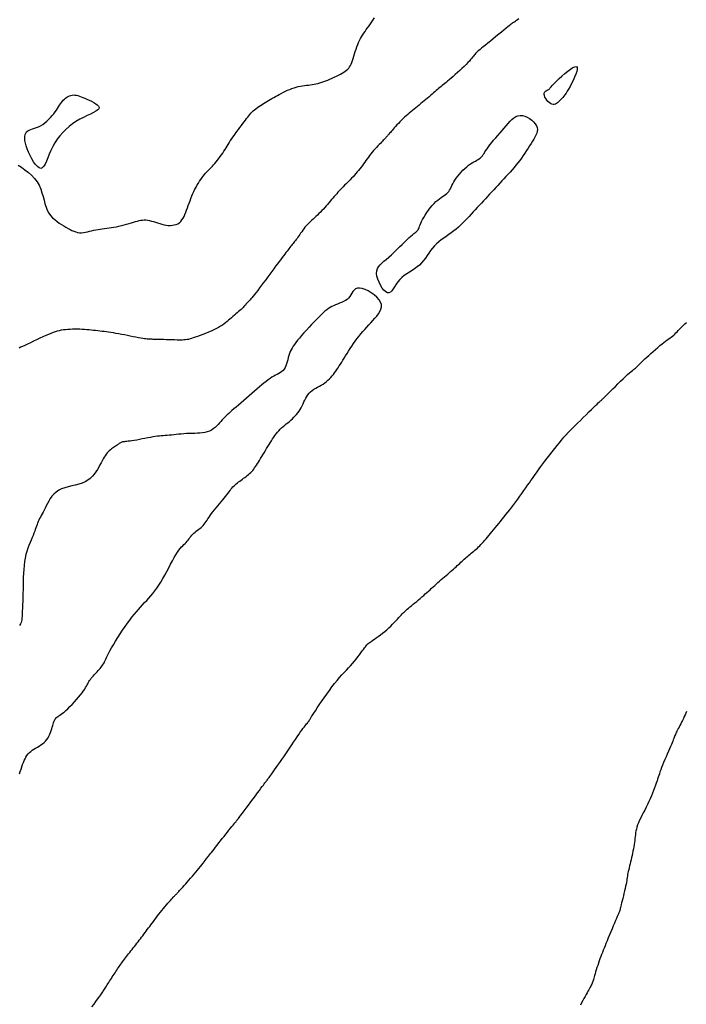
# Model space of a CAD drawing. Header units: millimetres. Extents: x 32690613 to 32693367, y 5343692 to 5344708.
# Tile 161 of 256: x 32692214 to 32692233, y 5344271 to 5344300. Entities that reach past the tile are written whole.
import ezdxf

# ---------------------------------------------------------------- set-up
doc = ezdxf.new("R2010")
doc.units = ezdxf.units.MM
doc.header["$LTSCALE"] = 20
for name, color, linetype in [('02-DGM_HL_493.50', 112, 'Continuous'), ('02-DGM_HL_494.00', 122, 'Continuous'), ('02-DGM_HL_494.50', 132, 'Continuous')]:
    doc.layers.add(name, color=color, linetype=linetype)

msp = doc.modelspace()

# ---------------------------------------------------------------- linework, layer by layer
at = {"layer": '02-DGM_HL_493.50', "elevation": 493.5, "flags": 128}
msp.add_lwpolyline([(32692213.678, 5344295.368), (32692213.779, 5344295.307), (32692213.882, 5344295.236), (32692213.982, 5344295.158), (32692214.077, 5344295.073), (32692214.162, 5344294.981), (32692214.236, 5344294.882), (32692214.295, 5344294.778), (32692214.342, 5344294.67), (32692214.38, 5344294.56), (32692214.411, 5344294.45), (32692214.44, 5344294.341), (32692214.468, 5344294.237), (32692214.499, 5344294.139), (32692214.536, 5344294.048), (32692214.581, 5344293.967), (32692214.633, 5344293.895), (32692214.692, 5344293.83), (32692214.755, 5344293.772), (32692214.821, 5344293.72), (32692214.888, 5344293.673), (32692214.955, 5344293.63), (32692215.021, 5344293.589), (32692215.083, 5344293.551), (32692215.143, 5344293.516), (32692215.201, 5344293.483), (32692215.257, 5344293.455), (32692215.313, 5344293.43), (32692215.368, 5344293.411), (32692215.423, 5344293.398), (32692215.479, 5344293.39), (32692215.536, 5344293.39), (32692215.594, 5344293.394), (32692215.653, 5344293.404), (32692215.713, 5344293.416), (32692215.774, 5344293.431), (32692215.835, 5344293.447), (32692215.897, 5344293.462), (32692215.959, 5344293.476), (32692216.021, 5344293.488), (32692216.084, 5344293.497), (32692216.147, 5344293.506), (32692216.211, 5344293.513), (32692216.277, 5344293.521), (32692216.344, 5344293.53), (32692216.413, 5344293.54), (32692216.484, 5344293.552), (32692216.558, 5344293.566), (32692216.633, 5344293.583), (32692216.709, 5344293.602), (32692216.784, 5344293.621), (32692216.858, 5344293.641), (32692216.93, 5344293.661), (32692216.998, 5344293.681), (32692217.062, 5344293.7), (32692217.122, 5344293.717), (32692217.177, 5344293.732), (32692217.229, 5344293.745), (32692217.279, 5344293.755), (32692217.328, 5344293.762), (32692217.376, 5344293.765), (32692217.426, 5344293.763), (32692217.477, 5344293.758), (32692217.531, 5344293.747), (32692217.587, 5344293.732), (32692217.645, 5344293.715), (32692217.705, 5344293.695), (32692217.767, 5344293.675), (32692217.829, 5344293.656), (32692217.892, 5344293.638), (32692217.955, 5344293.623), (32692218.018, 5344293.612), (32692218.08, 5344293.605), (32692218.141, 5344293.603), (32692218.199, 5344293.607), (32692218.256, 5344293.616), (32692218.309, 5344293.631), (32692218.358, 5344293.653), (32692218.403, 5344293.683), (32692218.443, 5344293.719), (32692218.479, 5344293.763), (32692218.511, 5344293.812), (32692218.54, 5344293.867), (32692218.567, 5344293.926), (32692218.592, 5344293.988), (32692218.617, 5344294.053), (32692218.641, 5344294.121), (32692218.665, 5344294.189), (32692218.69, 5344294.258), (32692218.716, 5344294.328), (32692218.742, 5344294.397), (32692218.769, 5344294.466), (32692218.798, 5344294.534), (32692218.828, 5344294.601), (32692218.859, 5344294.665), (32692218.891, 5344294.728), (32692218.925, 5344294.788), (32692218.96, 5344294.846), (32692218.995, 5344294.901), (32692219.031, 5344294.953), (32692219.067, 5344295.003), (32692219.102, 5344295.048), (32692219.136, 5344295.091), (32692219.17, 5344295.13), (32692219.203, 5344295.166), (32692219.236, 5344295.201), (32692219.269, 5344295.234), (32692219.302, 5344295.268), (32692219.336, 5344295.303), (32692219.37, 5344295.34), (32692219.406, 5344295.379), (32692219.444, 5344295.422), (32692219.482, 5344295.468), (32692219.522, 5344295.517), (32692219.561, 5344295.567), (32692219.6, 5344295.619), (32692219.638, 5344295.672), (32692219.675, 5344295.724), (32692219.71, 5344295.776), (32692219.742, 5344295.827), (32692219.773, 5344295.877), (32692219.803, 5344295.927), (32692219.833, 5344295.976), (32692219.864, 5344296.027), (32692219.895, 5344296.078), (32692219.928, 5344296.13), (32692219.965, 5344296.185), (32692220.004, 5344296.241), (32692220.045, 5344296.299), (32692220.089, 5344296.358), (32692220.133, 5344296.417), (32692220.178, 5344296.476), (32692220.221, 5344296.533), (32692220.263, 5344296.588), (32692220.303, 5344296.64), (32692220.34, 5344296.689), (32692220.374, 5344296.735), (32692220.407, 5344296.778), (32692220.438, 5344296.818), (32692220.47, 5344296.856), (32692220.501, 5344296.892), (32692220.534, 5344296.927), (32692220.569, 5344296.96), (32692220.607, 5344296.992), (32692220.647, 5344297.024), (32692220.689, 5344297.054), (32692220.733, 5344297.084), (32692220.778, 5344297.114), (32692220.825, 5344297.143), (32692220.872, 5344297.172), (32692220.92, 5344297.201), (32692220.968, 5344297.231), (32692221.016, 5344297.26), (32692221.066, 5344297.29), (32692221.116, 5344297.32), (32692221.168, 5344297.35), (32692221.22, 5344297.38), (32692221.275, 5344297.411), (32692221.331, 5344297.441), (32692221.39, 5344297.473), (32692221.45, 5344297.504), (32692221.512, 5344297.534), (32692221.574, 5344297.563), (32692221.637, 5344297.591), (32692221.701, 5344297.616), (32692221.764, 5344297.638), (32692221.826, 5344297.658), (32692221.887, 5344297.673), (32692221.948, 5344297.686), (32692222.007, 5344297.696), (32692222.066, 5344297.704), (32692222.124, 5344297.711), (32692222.181, 5344297.718), (32692222.238, 5344297.725), (32692222.294, 5344297.733), (32692222.349, 5344297.742), (32692222.405, 5344297.753), (32692222.461, 5344297.766), (32692222.517, 5344297.78), (32692222.574, 5344297.797), (32692222.632, 5344297.816), (32692222.691, 5344297.837), (32692222.751, 5344297.86), (32692222.814, 5344297.886), (32692222.877, 5344297.914), (32692222.94, 5344297.944), (32692223.002, 5344297.974), (32692223.062, 5344298.005), (32692223.119, 5344298.036), (32692223.173, 5344298.067), (32692223.221, 5344298.097), (32692223.263, 5344298.125), (32692223.301, 5344298.153), (32692223.334, 5344298.183), (32692223.363, 5344298.213), (32692223.388, 5344298.247), (32692223.412, 5344298.285), (32692223.434, 5344298.328), (32692223.454, 5344298.377), (32692223.474, 5344298.433), (32692223.494, 5344298.494), (32692223.514, 5344298.56), (32692223.535, 5344298.628), (32692223.556, 5344298.698), (32692223.578, 5344298.768), (32692223.601, 5344298.837), (32692223.626, 5344298.902), (32692223.652, 5344298.964), (32692223.679, 5344299.022), (32692223.709, 5344299.077), (32692223.739, 5344299.13), (32692223.772, 5344299.182), (32692223.806, 5344299.234), (32692223.842, 5344299.287), (32692223.879, 5344299.341), (32692223.918, 5344299.397), (32692223.958, 5344299.455), (32692223.998, 5344299.513), (32692224.039, 5344299.572), (32692224.079, 5344299.63), (32692224.119, 5344299.686)], dxfattribs=at)
msp.add_lwpolyline([(32692213.948, 5344295.844), (32692213.918, 5344295.932), (32692213.895, 5344296.014), (32692213.88, 5344296.087), (32692213.874, 5344296.153), (32692213.875, 5344296.212), (32692213.885, 5344296.263), (32692213.903, 5344296.307), (32692213.929, 5344296.343), (32692213.963, 5344296.372), (32692214.004, 5344296.396), (32692214.051, 5344296.415), (32692214.103, 5344296.433), (32692214.158, 5344296.452), (32692214.217, 5344296.472), (32692214.277, 5344296.496), (32692214.339, 5344296.526), (32692214.4, 5344296.563), (32692214.46, 5344296.607), (32692214.518, 5344296.656), (32692214.575, 5344296.709), (32692214.629, 5344296.764), (32692214.679, 5344296.821), (32692214.726, 5344296.877), (32692214.768, 5344296.932), (32692214.805, 5344296.984), (32692214.838, 5344297.034), (32692214.868, 5344297.081), (32692214.896, 5344297.125), (32692214.922, 5344297.166), (32692214.949, 5344297.205), (32692214.976, 5344297.241), (32692215.004, 5344297.275), (32692215.036, 5344297.306), (32692215.069, 5344297.334), (32692215.105, 5344297.359), (32692215.143, 5344297.381), (32692215.182, 5344297.399), (32692215.222, 5344297.412), (32692215.263, 5344297.421), (32692215.304, 5344297.426), (32692215.346, 5344297.425), (32692215.389, 5344297.419), (32692215.433, 5344297.409), (32692215.479, 5344297.394), (32692215.528, 5344297.376), (32692215.581, 5344297.354), (32692215.637, 5344297.329), (32692215.698, 5344297.302), (32692215.764, 5344297.272), (32692215.831, 5344297.24), (32692215.896, 5344297.206), (32692215.954, 5344297.171), (32692216.001, 5344297.135), (32692216.035, 5344297.098), (32692216.05, 5344297.061), (32692216.043, 5344297.023), (32692216.011, 5344296.986), (32692215.957, 5344296.948), (32692215.884, 5344296.909), (32692215.797, 5344296.866), (32692215.699, 5344296.82), (32692215.593, 5344296.769), (32692215.485, 5344296.713), (32692215.376, 5344296.65), (32692215.272, 5344296.579), (32692215.172, 5344296.502), (32692215.077, 5344296.418), (32692214.988, 5344296.327), (32692214.904, 5344296.231), (32692214.828, 5344296.13), (32692214.758, 5344296.024), (32692214.696, 5344295.915), (32692214.642, 5344295.802), (32692214.594, 5344295.69), (32692214.55, 5344295.583), (32692214.51, 5344295.485), (32692214.471, 5344295.401), (32692214.431, 5344295.335), (32692214.39, 5344295.292), (32692214.346, 5344295.275), (32692214.297, 5344295.288), (32692214.244, 5344295.327), (32692214.19, 5344295.388), (32692214.135, 5344295.465), (32692214.082, 5344295.554), (32692214.032, 5344295.65), (32692213.987, 5344295.748)], close=True, dxfattribs=at)
at = {"layer": '02-DGM_HL_494.00', "elevation": 494, "flags": 128}
for points in [[(32692228.346, 5344299.658), (32692228.306, 5344299.628), (32692228.274, 5344299.604), (32692228.247, 5344299.586), (32692228.226, 5344299.572), (32692228.209, 5344299.562), (32692228.196, 5344299.554), (32692228.185, 5344299.548), (32692228.176, 5344299.544), (32692228.168, 5344299.539), (32692228.159, 5344299.533), (32692228.149, 5344299.526), (32692228.136, 5344299.515), (32692228.118, 5344299.501), (32692228.095, 5344299.481), (32692228.063, 5344299.455), (32692228.023, 5344299.421), (32692227.972, 5344299.379), (32692227.909, 5344299.328), (32692227.838, 5344299.269), (32692227.759, 5344299.205), (32692227.677, 5344299.139), (32692227.594, 5344299.071), (32692227.513, 5344299.005), (32692227.436, 5344298.943), (32692227.367, 5344298.887), (32692227.306, 5344298.839), (32692227.255, 5344298.798), (32692227.212, 5344298.763), (32692227.175, 5344298.733), (32692227.144, 5344298.706), (32692227.117, 5344298.682), (32692227.094, 5344298.659), (32692227.073, 5344298.637), (32692227.054, 5344298.614), (32692227.034, 5344298.589), (32692227.014, 5344298.562), (32692226.991, 5344298.532), (32692226.964, 5344298.499), (32692226.934, 5344298.462), (32692226.897, 5344298.421), (32692226.853, 5344298.374), (32692226.801, 5344298.321), (32692226.743, 5344298.264), (32692226.681, 5344298.205), (32692226.615, 5344298.144), (32692226.549, 5344298.083), (32692226.483, 5344298.024), (32692226.42, 5344297.968), (32692226.361, 5344297.917), (32692226.308, 5344297.871), (32692226.26, 5344297.831), (32692226.216, 5344297.795), (32692226.176, 5344297.763), (32692226.138, 5344297.733), (32692226.102, 5344297.704), (32692226.068, 5344297.676), (32692226.033, 5344297.648), (32692225.997, 5344297.618), (32692225.961, 5344297.588), (32692225.923, 5344297.555), (32692225.885, 5344297.522), (32692225.845, 5344297.487), (32692225.804, 5344297.451), (32692225.762, 5344297.414), (32692225.718, 5344297.376), (32692225.673, 5344297.336), (32692225.626, 5344297.296), (32692225.578, 5344297.255), (32692225.529, 5344297.213), (32692225.48, 5344297.172), (32692225.431, 5344297.13), (32692225.381, 5344297.089), (32692225.332, 5344297.048), (32692225.283, 5344297.009), (32692225.234, 5344296.97), (32692225.186, 5344296.931), (32692225.139, 5344296.892), (32692225.091, 5344296.853), (32692225.044, 5344296.812), (32692224.998, 5344296.771), (32692224.952, 5344296.728), (32692224.906, 5344296.684), (32692224.861, 5344296.639), (32692224.818, 5344296.593), (32692224.776, 5344296.548), (32692224.736, 5344296.505), (32692224.699, 5344296.463), (32692224.664, 5344296.424), (32692224.634, 5344296.388), (32692224.607, 5344296.357), (32692224.583, 5344296.329), (32692224.563, 5344296.304), (32692224.544, 5344296.282), (32692224.528, 5344296.263), (32692224.513, 5344296.245), (32692224.498, 5344296.228), (32692224.484, 5344296.211), (32692224.469, 5344296.195), (32692224.454, 5344296.179), (32692224.438, 5344296.161), (32692224.42, 5344296.142), (32692224.4, 5344296.121), (32692224.377, 5344296.098), (32692224.351, 5344296.071), (32692224.322, 5344296.042), (32692224.29, 5344296.008), (32692224.254, 5344295.971), (32692224.216, 5344295.931), (32692224.176, 5344295.888), (32692224.135, 5344295.843), (32692224.094, 5344295.797), (32692224.053, 5344295.749), (32692224.013, 5344295.701), (32692223.975, 5344295.653), (32692223.939, 5344295.604), (32692223.903, 5344295.555), (32692223.868, 5344295.506), (32692223.834, 5344295.457), (32692223.799, 5344295.409), (32692223.764, 5344295.36), (32692223.728, 5344295.312), (32692223.691, 5344295.264), (32692223.652, 5344295.216), (32692223.613, 5344295.169), (32692223.573, 5344295.122), (32692223.532, 5344295.076), (32692223.491, 5344295.031), (32692223.45, 5344294.987), (32692223.408, 5344294.943), (32692223.367, 5344294.901), (32692223.326, 5344294.86), (32692223.285, 5344294.819), (32692223.244, 5344294.778), (32692223.204, 5344294.738), (32692223.164, 5344294.698), (32692223.125, 5344294.657), (32692223.086, 5344294.616), (32692223.048, 5344294.575), (32692223.011, 5344294.533), (32692222.974, 5344294.49), (32692222.937, 5344294.446), (32692222.9, 5344294.402), (32692222.863, 5344294.358), (32692222.824, 5344294.312), (32692222.786, 5344294.267), (32692222.746, 5344294.221), (32692222.705, 5344294.175), (32692222.663, 5344294.129), (32692222.621, 5344294.084), (32692222.578, 5344294.039), (32692222.535, 5344293.994), (32692222.491, 5344293.95), (32692222.448, 5344293.908), (32692222.404, 5344293.867), (32692222.361, 5344293.827), (32692222.318, 5344293.787), (32692222.276, 5344293.748), (32692222.235, 5344293.709), (32692222.195, 5344293.67), (32692222.156, 5344293.63), (32692222.119, 5344293.59), (32692222.083, 5344293.548), (32692222.049, 5344293.505), (32692222.017, 5344293.462), (32692221.986, 5344293.42), (32692221.956, 5344293.378), (32692221.928, 5344293.337), (32692221.901, 5344293.297), (32692221.875, 5344293.259), (32692221.849, 5344293.224), (32692221.825, 5344293.191), (32692221.801, 5344293.159), (32692221.778, 5344293.128), (32692221.755, 5344293.099), (32692221.732, 5344293.07), (32692221.709, 5344293.041), (32692221.686, 5344293.012), (32692221.663, 5344292.983), (32692221.638, 5344292.952), (32692221.613, 5344292.92), (32692221.586, 5344292.886), (32692221.557, 5344292.849), (32692221.525, 5344292.809), (32692221.491, 5344292.765), (32692221.454, 5344292.716), (32692221.414, 5344292.663), (32692221.371, 5344292.605), (32692221.324, 5344292.542), (32692221.275, 5344292.476), (32692221.223, 5344292.406), (32692221.169, 5344292.332), (32692221.112, 5344292.256), (32692221.054, 5344292.177), (32692220.994, 5344292.095), (32692220.933, 5344292.013), (32692220.872, 5344291.931), (32692220.812, 5344291.85), (32692220.754, 5344291.773), (32692220.7, 5344291.701), (32692220.649, 5344291.635), (32692220.604, 5344291.576), (32692220.564, 5344291.526), (32692220.529, 5344291.484), (32692220.499, 5344291.449), (32692220.473, 5344291.419), (32692220.449, 5344291.393), (32692220.428, 5344291.37), (32692220.409, 5344291.35), (32692220.391, 5344291.33), (32692220.373, 5344291.311), (32692220.355, 5344291.291), (32692220.336, 5344291.27), (32692220.315, 5344291.248), (32692220.293, 5344291.224), (32692220.269, 5344291.199), (32692220.242, 5344291.172), (32692220.211, 5344291.143), (32692220.177, 5344291.112), (32692220.139, 5344291.079), (32692220.099, 5344291.044), (32692220.057, 5344291.008), (32692220.014, 5344290.971), (32692219.97, 5344290.933), (32692219.927, 5344290.896), (32692219.884, 5344290.859), (32692219.842, 5344290.822), (32692219.8, 5344290.787), (32692219.758, 5344290.752), (32692219.713, 5344290.717), (32692219.665, 5344290.682), (32692219.612, 5344290.648), (32692219.554, 5344290.613), (32692219.488, 5344290.578), (32692219.415, 5344290.543), (32692219.337, 5344290.507), (32692219.255, 5344290.473), (32692219.171, 5344290.439), (32692219.088, 5344290.407), (32692219.009, 5344290.378), (32692218.935, 5344290.351), (32692218.869, 5344290.327), (32692218.811, 5344290.306), (32692218.762, 5344290.289), (32692218.717, 5344290.276), (32692218.675, 5344290.265), (32692218.633, 5344290.257), (32692218.588, 5344290.251), (32692218.539, 5344290.247), (32692218.482, 5344290.244), (32692218.416, 5344290.244), (32692218.342, 5344290.244), (32692218.264, 5344290.246), (32692218.183, 5344290.248), (32692218.101, 5344290.25), (32692218.022, 5344290.253), (32692217.948, 5344290.256), (32692217.881, 5344290.259), (32692217.823, 5344290.261), (32692217.773, 5344290.262), (32692217.731, 5344290.263), (32692217.694, 5344290.264), (32692217.662, 5344290.265), (32692217.634, 5344290.265), (32692217.607, 5344290.266), (32692217.581, 5344290.266), (32692217.555, 5344290.267), (32692217.528, 5344290.268), (32692217.498, 5344290.27), (32692217.464, 5344290.273), (32692217.426, 5344290.277), (32692217.382, 5344290.283), (32692217.331, 5344290.291), (32692217.272, 5344290.301), (32692217.205, 5344290.313), (32692217.131, 5344290.328), (32692217.051, 5344290.343), (32692216.967, 5344290.36), (32692216.881, 5344290.378), (32692216.794, 5344290.395), (32692216.708, 5344290.411), (32692216.626, 5344290.426), (32692216.547, 5344290.44), (32692216.472, 5344290.452), (32692216.401, 5344290.463), (32692216.332, 5344290.473), (32692216.266, 5344290.482), (32692216.202, 5344290.49), (32692216.138, 5344290.498), (32692216.075, 5344290.506), (32692216.012, 5344290.513), (32692215.949, 5344290.521), (32692215.886, 5344290.528), (32692215.822, 5344290.535), (32692215.757, 5344290.541), (32692215.691, 5344290.547), (32692215.624, 5344290.552), (32692215.556, 5344290.556), (32692215.486, 5344290.559), (32692215.416, 5344290.561), (32692215.345, 5344290.562), (32692215.274, 5344290.561), (32692215.205, 5344290.558), (32692215.136, 5344290.554), (32692215.07, 5344290.548), (32692215.006, 5344290.541), (32692214.945, 5344290.531), (32692214.886, 5344290.518), (32692214.828, 5344290.503), (32692214.768, 5344290.485), (32692214.706, 5344290.464), (32692214.64, 5344290.438), (32692214.569, 5344290.409), (32692214.492, 5344290.376), (32692214.407, 5344290.338), (32692214.317, 5344290.296), (32692214.224, 5344290.253), (32692214.13, 5344290.209), (32692214.04, 5344290.167), (32692213.954, 5344290.126), (32692213.876, 5344290.089), (32692213.809, 5344290.057), (32692213.754, 5344290.032), (32692213.71, 5344290.011)], [(32692215.844, 5344270.704), (32692215.904, 5344270.787), (32692215.958, 5344270.861), (32692216.004, 5344270.925), (32692216.042, 5344270.977), (32692216.074, 5344271.021), (32692216.1, 5344271.058), (32692216.122, 5344271.09), (32692216.142, 5344271.117), (32692216.159, 5344271.143), (32692216.176, 5344271.168), (32692216.193, 5344271.195), (32692216.211, 5344271.222), (32692216.229, 5344271.251), (32692216.248, 5344271.282), (32692216.268, 5344271.314), (32692216.29, 5344271.348), (32692216.312, 5344271.383), (32692216.335, 5344271.42), (32692216.36, 5344271.458), (32692216.386, 5344271.499), (32692216.413, 5344271.539), (32692216.44, 5344271.581), (32692216.467, 5344271.622), (32692216.494, 5344271.664), (32692216.52, 5344271.704), (32692216.546, 5344271.743), (32692216.571, 5344271.781), (32692216.595, 5344271.818), (32692216.619, 5344271.853), (32692216.642, 5344271.888), (32692216.665, 5344271.922), (32692216.689, 5344271.957), (32692216.714, 5344271.992), (32692216.74, 5344272.027), (32692216.767, 5344272.064), (32692216.795, 5344272.101), (32692216.824, 5344272.139), (32692216.854, 5344272.178), (32692216.886, 5344272.218), (32692216.918, 5344272.259), (32692216.951, 5344272.301), (32692216.984, 5344272.344), (32692217.019, 5344272.387), (32692217.054, 5344272.431), (32692217.089, 5344272.476), (32692217.124, 5344272.521), (32692217.16, 5344272.566), (32692217.195, 5344272.611), (32692217.23, 5344272.656), (32692217.264, 5344272.701), (32692217.298, 5344272.746), (32692217.332, 5344272.79), (32692217.365, 5344272.834), (32692217.398, 5344272.878), (32692217.431, 5344272.923), (32692217.465, 5344272.969), (32692217.499, 5344273.015), (32692217.534, 5344273.062), (32692217.569, 5344273.11), (32692217.606, 5344273.16), (32692217.644, 5344273.21), (32692217.682, 5344273.261), (32692217.722, 5344273.314), (32692217.762, 5344273.367), (32692217.804, 5344273.42), (32692217.848, 5344273.475), (32692217.892, 5344273.53), (32692217.936, 5344273.584), (32692217.981, 5344273.637), (32692218.024, 5344273.689), (32692218.066, 5344273.738), (32692218.105, 5344273.783), (32692218.141, 5344273.824), (32692218.173, 5344273.86), (32692218.2, 5344273.89), (32692218.222, 5344273.915), (32692218.242, 5344273.936), (32692218.258, 5344273.952), (32692218.272, 5344273.967), (32692218.284, 5344273.978), (32692218.294, 5344273.989), (32692218.305, 5344273.999), (32692218.315, 5344274.009), (32692218.325, 5344274.02), (32692218.337, 5344274.033), (32692218.351, 5344274.048), (32692218.368, 5344274.065), (32692218.387, 5344274.086), (32692218.41, 5344274.111), (32692218.438, 5344274.141), (32692218.47, 5344274.176), (32692218.507, 5344274.216), (32692218.548, 5344274.261), (32692218.591, 5344274.309), (32692218.637, 5344274.36), (32692218.685, 5344274.414), (32692218.734, 5344274.471), (32692218.784, 5344274.529), (32692218.834, 5344274.588), (32692218.883, 5344274.647), (32692218.931, 5344274.706), (32692218.976, 5344274.763), (32692219.02, 5344274.818), (32692219.06, 5344274.868), (32692219.096, 5344274.915), (32692219.128, 5344274.955), (32692219.155, 5344274.99), (32692219.178, 5344275.02), (32692219.199, 5344275.047), (32692219.219, 5344275.072), (32692219.238, 5344275.097), (32692219.259, 5344275.123), (32692219.283, 5344275.154), (32692219.31, 5344275.189), (32692219.342, 5344275.23), (32692219.379, 5344275.277), (32692219.42, 5344275.329), (32692219.464, 5344275.385), (32692219.511, 5344275.445), (32692219.559, 5344275.507), (32692219.609, 5344275.57), (32692219.66, 5344275.635), (32692219.711, 5344275.699), (32692219.761, 5344275.762), (32692219.811, 5344275.824), (32692219.857, 5344275.883), (32692219.901, 5344275.938), (32692219.942, 5344275.988), (32692219.977, 5344276.033), (32692220.008, 5344276.071), (32692220.033, 5344276.102), (32692220.053, 5344276.126), (32692220.068, 5344276.145), (32692220.079, 5344276.159), (32692220.088, 5344276.169), (32692220.094, 5344276.177), (32692220.099, 5344276.183), (32692220.103, 5344276.188), (32692220.107, 5344276.193), (32692220.113, 5344276.201), (32692220.121, 5344276.211), (32692220.133, 5344276.228), (32692220.151, 5344276.251), (32692220.175, 5344276.283), (32692220.207, 5344276.326), (32692220.249, 5344276.382), (32692220.3, 5344276.451), (32692220.36, 5344276.53), (32692220.425, 5344276.617), (32692220.494, 5344276.708), (32692220.563, 5344276.8), (32692220.63, 5344276.89), (32692220.692, 5344276.973), (32692220.748, 5344277.047), (32692220.794, 5344277.11), (32692220.833, 5344277.161), (32692220.864, 5344277.203), (32692220.89, 5344277.237), (32692220.911, 5344277.265), (32692220.929, 5344277.289), (32692220.945, 5344277.31), (32692220.96, 5344277.33), (32692220.975, 5344277.35), (32692220.991, 5344277.372), (32692221.009, 5344277.396), (32692221.029, 5344277.424), (32692221.053, 5344277.456), (32692221.08, 5344277.493), (32692221.112, 5344277.537), (32692221.148, 5344277.589), (32692221.191, 5344277.648), (32692221.238, 5344277.715), (32692221.29, 5344277.788), (32692221.344, 5344277.866), (32692221.401, 5344277.948), (32692221.46, 5344278.033), (32692221.52, 5344278.12), (32692221.579, 5344278.207), (32692221.638, 5344278.294), (32692221.695, 5344278.38), (32692221.75, 5344278.463), (32692221.804, 5344278.543), (32692221.855, 5344278.618), (32692221.902, 5344278.689), (32692221.946, 5344278.753), (32692221.987, 5344278.81), (32692222.023, 5344278.859), (32692222.055, 5344278.901), (32692222.084, 5344278.938), (32692222.109, 5344278.969), (32692222.132, 5344278.996), (32692222.152, 5344279.02), (32692222.17, 5344279.043), (32692222.187, 5344279.064), (32692222.202, 5344279.086), (32692222.218, 5344279.11), (32692222.235, 5344279.137), (32692222.254, 5344279.169), (32692222.278, 5344279.208), (32692222.307, 5344279.255), (32692222.343, 5344279.313), (32692222.388, 5344279.382), (32692222.441, 5344279.463), (32692222.502, 5344279.555), (32692222.57, 5344279.655), (32692222.642, 5344279.76), (32692222.718, 5344279.868), (32692222.796, 5344279.975), (32692222.874, 5344280.079), (32692222.95, 5344280.178), (32692223.024, 5344280.268), (32692223.096, 5344280.352), (32692223.165, 5344280.429), (32692223.231, 5344280.501), (32692223.295, 5344280.57), (32692223.357, 5344280.636), (32692223.416, 5344280.701), (32692223.473, 5344280.765), (32692223.529, 5344280.83), (32692223.582, 5344280.895), (32692223.632, 5344280.959), (32692223.679, 5344281.02), (32692223.722, 5344281.078), (32692223.761, 5344281.132), (32692223.796, 5344281.18), (32692223.826, 5344281.222), (32692223.852, 5344281.256), (32692223.874, 5344281.284), (32692223.894, 5344281.308), (32692223.914, 5344281.329), (32692223.935, 5344281.349), (32692223.959, 5344281.368), (32692223.988, 5344281.39), (32692224.024, 5344281.415), (32692224.067, 5344281.445), (32692224.117, 5344281.48), (32692224.172, 5344281.518), (32692224.231, 5344281.56), (32692224.293, 5344281.606), (32692224.356, 5344281.653), (32692224.419, 5344281.704), (32692224.481, 5344281.755), (32692224.54, 5344281.808), (32692224.596, 5344281.862), (32692224.649, 5344281.915), (32692224.699, 5344281.967), (32692224.746, 5344282.017), (32692224.79, 5344282.065), (32692224.83, 5344282.11), (32692224.867, 5344282.15), (32692224.9, 5344282.186), (32692224.93, 5344282.218), (32692224.959, 5344282.247), (32692224.988, 5344282.274), (32692225.017, 5344282.301), (32692225.047, 5344282.329), (32692225.08, 5344282.357), (32692225.117, 5344282.388), (32692225.158, 5344282.423), (32692225.203, 5344282.46), (32692225.251, 5344282.5), (32692225.302, 5344282.542), (32692225.354, 5344282.585), (32692225.406, 5344282.629), (32692225.458, 5344282.673), (32692225.509, 5344282.717), (32692225.559, 5344282.761), (32692225.607, 5344282.803), (32692225.654, 5344282.846), (32692225.7, 5344282.887), (32692225.746, 5344282.929), (32692225.791, 5344282.97), (32692225.837, 5344283.012), (32692225.883, 5344283.054), (32692225.931, 5344283.096), (32692225.978, 5344283.138), (32692226.026, 5344283.181), (32692226.075, 5344283.223), (32692226.123, 5344283.265), (32692226.17, 5344283.306), (32692226.217, 5344283.346), (32692226.262, 5344283.386), (32692226.306, 5344283.424), (32692226.349, 5344283.461), (32692226.39, 5344283.497), (32692226.431, 5344283.533), (32692226.47, 5344283.567), (32692226.508, 5344283.601), (32692226.544, 5344283.634), (32692226.58, 5344283.667), (32692226.615, 5344283.699), (32692226.649, 5344283.732), (32692226.682, 5344283.763), (32692226.715, 5344283.794), (32692226.748, 5344283.825), (32692226.781, 5344283.855), (32692226.814, 5344283.885), (32692226.848, 5344283.914), (32692226.883, 5344283.942), (32692226.918, 5344283.97), (32692226.953, 5344283.998), (32692226.989, 5344284.026), (32692227.025, 5344284.055), (32692227.061, 5344284.084), (32692227.096, 5344284.115), (32692227.132, 5344284.146), (32692227.167, 5344284.18), (32692227.202, 5344284.215), (32692227.237, 5344284.252), (32692227.272, 5344284.292), (32692227.309, 5344284.333), (32692227.346, 5344284.376), (32692227.385, 5344284.422), (32692227.426, 5344284.469), (32692227.468, 5344284.52), (32692227.513, 5344284.572), (32692227.559, 5344284.627), (32692227.607, 5344284.684), (32692227.656, 5344284.743), (32692227.706, 5344284.803), (32692227.757, 5344284.866), (32692227.809, 5344284.929), (32692227.862, 5344284.995), (32692227.915, 5344285.062), (32692227.97, 5344285.13), (32692228.025, 5344285.201), (32692228.08, 5344285.273), (32692228.137, 5344285.348), (32692228.195, 5344285.424), (32692228.254, 5344285.503), (32692228.314, 5344285.585), (32692228.374, 5344285.667), (32692228.434, 5344285.75), (32692228.493, 5344285.832), (32692228.549, 5344285.912), (32692228.604, 5344285.989), (32692228.655, 5344286.062), (32692228.702, 5344286.129), (32692228.744, 5344286.19), (32692228.783, 5344286.247), (32692228.821, 5344286.302), (32692228.859, 5344286.356), (32692228.899, 5344286.413), (32692228.942, 5344286.472), (32692228.991, 5344286.538), (32692229.046, 5344286.612), (32692229.11, 5344286.695), (32692229.179, 5344286.785), (32692229.252, 5344286.879), (32692229.327, 5344286.973), (32692229.4, 5344287.066), (32692229.469, 5344287.153), (32692229.533, 5344287.232), (32692229.588, 5344287.3), (32692229.633, 5344287.355), (32692229.668, 5344287.397), (32692229.694, 5344287.429), (32692229.714, 5344287.451), (32692229.729, 5344287.467), (32692229.739, 5344287.478), (32692229.746, 5344287.485), (32692229.752, 5344287.49), (32692229.757, 5344287.496), (32692229.765, 5344287.504), (32692229.775, 5344287.515), (32692229.79, 5344287.531), (32692229.812, 5344287.553), (32692229.841, 5344287.584), (32692229.881, 5344287.624), (32692229.932, 5344287.675), (32692229.995, 5344287.739), (32692230.068, 5344287.812), (32692230.148, 5344287.891), (32692230.231, 5344287.974), (32692230.315, 5344288.057), (32692230.397, 5344288.136), (32692230.472, 5344288.21), (32692230.538, 5344288.274), (32692230.593, 5344288.327), (32692230.638, 5344288.369), (32692230.673, 5344288.402), (32692230.701, 5344288.427), (32692230.722, 5344288.446), (32692230.739, 5344288.461), (32692230.753, 5344288.473), (32692230.765, 5344288.483), (32692230.778, 5344288.495), (32692230.791, 5344288.508), (32692230.807, 5344288.524), (32692230.827, 5344288.544), (32692230.853, 5344288.57), (32692230.885, 5344288.602), (32692230.925, 5344288.642), (32692230.974, 5344288.691), (32692231.033, 5344288.749), (32692231.1, 5344288.815), (32692231.173, 5344288.887), (32692231.249, 5344288.961), (32692231.325, 5344289.035), (32692231.399, 5344289.106), (32692231.469, 5344289.172), (32692231.533, 5344289.231), (32692231.587, 5344289.279), (32692231.633, 5344289.32), (32692231.673, 5344289.352), (32692231.706, 5344289.379), (32692231.734, 5344289.402), (32692231.759, 5344289.421), (32692231.781, 5344289.438), (32692231.801, 5344289.456), (32692231.821, 5344289.475), (32692231.842, 5344289.495), (32692231.865, 5344289.518), (32692231.89, 5344289.544), (32692231.919, 5344289.573), (32692231.952, 5344289.607), (32692231.991, 5344289.646), (32692232.037, 5344289.69), (32692232.091, 5344289.74), (32692232.15, 5344289.794), (32692232.214, 5344289.852), (32692232.28, 5344289.911), (32692232.348, 5344289.969), (32692232.415, 5344290.026), (32692232.479, 5344290.08), (32692232.54, 5344290.13), (32692232.596, 5344290.173), (32692232.646, 5344290.211), (32692232.693, 5344290.246), (32692232.735, 5344290.277), (32692232.775, 5344290.305), (32692232.812, 5344290.333), (32692232.847, 5344290.361), (32692232.881, 5344290.39), (32692232.914, 5344290.421), (32692232.948, 5344290.453), (32692232.981, 5344290.488), (32692233.015, 5344290.524), (32692233.051, 5344290.561), (32692233.087, 5344290.6), (32692233.126, 5344290.639), (32692233.167, 5344290.68), (32692233.211, 5344290.721), (32692233.258, 5344290.763)], [(32692233.261, 5344279.362), (32692233.24, 5344279.312), (32692233.217, 5344279.261), (32692233.192, 5344279.208), (32692233.166, 5344279.154), (32692233.139, 5344279.1), (32692233.112, 5344279.047), (32692233.086, 5344278.996), (32692233.061, 5344278.948), (32692233.038, 5344278.903), (32692233.016, 5344278.862), (32692232.996, 5344278.823), (32692232.978, 5344278.787), (32692232.961, 5344278.753), (32692232.946, 5344278.721), (32692232.931, 5344278.689), (32692232.918, 5344278.659), (32692232.906, 5344278.629), (32692232.894, 5344278.598), (32692232.881, 5344278.566), (32692232.868, 5344278.53), (32692232.852, 5344278.49), (32692232.835, 5344278.445), (32692232.814, 5344278.394), (32692232.789, 5344278.334), (32692232.76, 5344278.267), (32692232.728, 5344278.192), (32692232.694, 5344278.113), (32692232.658, 5344278.031), (32692232.622, 5344277.948), (32692232.588, 5344277.867), (32692232.555, 5344277.79), (32692232.527, 5344277.717), (32692232.502, 5344277.652), (32692232.48, 5344277.593), (32692232.462, 5344277.537), (32692232.444, 5344277.485), (32692232.428, 5344277.432), (32692232.411, 5344277.379), (32692232.393, 5344277.323), (32692232.372, 5344277.262), (32692232.349, 5344277.196), (32692232.322, 5344277.124), (32692232.293, 5344277.048), (32692232.262, 5344276.969), (32692232.228, 5344276.887), (32692232.192, 5344276.804), (32692232.154, 5344276.719), (32692232.115, 5344276.636), (32692232.074, 5344276.553), (32692232.033, 5344276.472), (32692231.992, 5344276.393), (32692231.953, 5344276.316), (32692231.915, 5344276.241), (32692231.881, 5344276.17), (32692231.85, 5344276.101), (32692231.824, 5344276.036), (32692231.803, 5344275.974), (32692231.788, 5344275.915), (32692231.775, 5344275.858), (32692231.766, 5344275.803), (32692231.759, 5344275.749), (32692231.753, 5344275.694), (32692231.747, 5344275.638), (32692231.741, 5344275.581), (32692231.733, 5344275.522), (32692231.724, 5344275.46), (32692231.713, 5344275.398), (32692231.702, 5344275.334), (32692231.689, 5344275.269), (32692231.676, 5344275.204), (32692231.662, 5344275.14), (32692231.648, 5344275.076), (32692231.633, 5344275.014), (32692231.618, 5344274.953), (32692231.604, 5344274.893), (32692231.589, 5344274.836), (32692231.576, 5344274.78), (32692231.563, 5344274.726), (32692231.552, 5344274.675), (32692231.542, 5344274.627), (32692231.533, 5344274.581), (32692231.526, 5344274.537), (32692231.52, 5344274.493), (32692231.513, 5344274.448), (32692231.506, 5344274.402), (32692231.497, 5344274.352), (32692231.488, 5344274.297), (32692231.475, 5344274.238), (32692231.461, 5344274.171), (32692231.444, 5344274.101), (32692231.426, 5344274.027), (32692231.408, 5344273.954), (32692231.389, 5344273.882), (32692231.372, 5344273.814), (32692231.356, 5344273.752), (32692231.343, 5344273.698), (32692231.332, 5344273.654), (32692231.324, 5344273.618), (32692231.318, 5344273.591), (32692231.314, 5344273.569), (32692231.31, 5344273.553), (32692231.308, 5344273.54), (32692231.305, 5344273.528), (32692231.302, 5344273.518), (32692231.298, 5344273.507), (32692231.292, 5344273.494), (32692231.285, 5344273.477), (32692231.276, 5344273.456), (32692231.263, 5344273.428), (32692231.248, 5344273.393), (32692231.228, 5344273.349), (32692231.205, 5344273.295), (32692231.177, 5344273.23), (32692231.146, 5344273.156), (32692231.111, 5344273.074), (32692231.075, 5344272.988), (32692231.038, 5344272.9), (32692231.001, 5344272.811), (32692230.965, 5344272.724), (32692230.931, 5344272.641), (32692230.899, 5344272.564), (32692230.87, 5344272.493), (32692230.842, 5344272.426), (32692230.817, 5344272.362), (32692230.792, 5344272.301), (32692230.769, 5344272.24), (32692230.746, 5344272.179), (32692230.723, 5344272.116), (32692230.701, 5344272.052), (32692230.678, 5344271.986), (32692230.656, 5344271.92), (32692230.635, 5344271.855), (32692230.615, 5344271.792), (32692230.596, 5344271.732), (32692230.579, 5344271.676), (32692230.564, 5344271.626), (32692230.551, 5344271.582), (32692230.54, 5344271.543), (32692230.53, 5344271.509), (32692230.52, 5344271.479), (32692230.511, 5344271.451), (32692230.502, 5344271.424), (32692230.491, 5344271.398), (32692230.48, 5344271.371), (32692230.467, 5344271.343), (32692230.452, 5344271.313), (32692230.434, 5344271.28), (32692230.415, 5344271.245), (32692230.394, 5344271.206), (32692230.371, 5344271.164), (32692230.345, 5344271.118), (32692230.317, 5344271.067), (32692230.287, 5344271.011), (32692230.254, 5344270.952), (32692230.221, 5344270.889), (32692230.186, 5344270.824), (32692230.151, 5344270.758)]]:
    msp.add_lwpolyline(points, dxfattribs=at)
at = {"layer": '02-DGM_HL_494.50', "elevation": 494.5, "flags": 128}
for points in [[(32692229.312, 5344297.153), (32692229.274, 5344297.172), (32692229.236, 5344297.201), (32692229.199, 5344297.237), (32692229.165, 5344297.278), (32692229.135, 5344297.322), (32692229.111, 5344297.365), (32692229.093, 5344297.407), (32692229.084, 5344297.444), (32692229.084, 5344297.475), (32692229.093, 5344297.5), (32692229.108, 5344297.52), (32692229.128, 5344297.537), (32692229.151, 5344297.552), (32692229.175, 5344297.565), (32692229.199, 5344297.577), (32692229.221, 5344297.59), (32692229.24, 5344297.604), (32692229.257, 5344297.621), (32692229.275, 5344297.641), (32692229.297, 5344297.667), (32692229.323, 5344297.699), (32692229.357, 5344297.738), (32692229.401, 5344297.785), (32692229.458, 5344297.842), (32692229.527, 5344297.908), (32692229.607, 5344297.981), (32692229.691, 5344298.054), (32692229.777, 5344298.123), (32692229.858, 5344298.182), (32692229.931, 5344298.228), (32692229.991, 5344298.254), (32692230.033, 5344298.257), (32692230.054, 5344298.232), (32692230.056, 5344298.183), (32692230.042, 5344298.115), (32692230.016, 5344298.034), (32692229.98, 5344297.944), (32692229.938, 5344297.851), (32692229.892, 5344297.759), (32692229.847, 5344297.674), (32692229.805, 5344297.6), (32692229.766, 5344297.536), (32692229.73, 5344297.481), (32692229.695, 5344297.434), (32692229.663, 5344297.392), (32692229.631, 5344297.355), (32692229.601, 5344297.321), (32692229.571, 5344297.288), (32692229.541, 5344297.256), (32692229.51, 5344297.225), (32692229.48, 5344297.197), (32692229.448, 5344297.174), (32692229.416, 5344297.156), (32692229.383, 5344297.146), (32692229.348, 5344297.144)], [(32692224.182, 5344292.199), (32692224.187, 5344292.272), (32692224.206, 5344292.336), (32692224.238, 5344292.394), (32692224.282, 5344292.448), (32692224.335, 5344292.5), (32692224.397, 5344292.553), (32692224.465, 5344292.609), (32692224.539, 5344292.671), (32692224.616, 5344292.74), (32692224.695, 5344292.815), (32692224.775, 5344292.893), (32692224.854, 5344292.971), (32692224.931, 5344293.048), (32692225.004, 5344293.121), (32692225.072, 5344293.188), (32692225.132, 5344293.246), (32692225.185, 5344293.293), (32692225.231, 5344293.331), (32692225.27, 5344293.362), (32692225.302, 5344293.386), (32692225.33, 5344293.407), (32692225.353, 5344293.426), (32692225.372, 5344293.444), (32692225.388, 5344293.464), (32692225.402, 5344293.488), (32692225.414, 5344293.514), (32692225.427, 5344293.546), (32692225.441, 5344293.581), (32692225.457, 5344293.621), (32692225.476, 5344293.667), (32692225.499, 5344293.718), (32692225.529, 5344293.776), (32692225.564, 5344293.839), (32692225.606, 5344293.906), (32692225.651, 5344293.977), (32692225.701, 5344294.048), (32692225.753, 5344294.117), (32692225.807, 5344294.184), (32692225.862, 5344294.246), (32692225.916, 5344294.3), (32692225.969, 5344294.347), (32692226.02, 5344294.387), (32692226.069, 5344294.421), (32692226.115, 5344294.451), (32692226.158, 5344294.478), (32692226.198, 5344294.506), (32692226.235, 5344294.534), (32692226.267, 5344294.564), (32692226.295, 5344294.599), (32692226.32, 5344294.637), (32692226.343, 5344294.679), (32692226.365, 5344294.724), (32692226.388, 5344294.773), (32692226.413, 5344294.824), (32692226.442, 5344294.878), (32692226.475, 5344294.934), (32692226.514, 5344294.992), (32692226.558, 5344295.05), (32692226.606, 5344295.109), (32692226.657, 5344295.167), (32692226.71, 5344295.222), (32692226.765, 5344295.275), (32692226.82, 5344295.323), (32692226.875, 5344295.366), (32692226.928, 5344295.404), (32692226.98, 5344295.436), (32692227.029, 5344295.465), (32692227.075, 5344295.49), (32692227.119, 5344295.514), (32692227.159, 5344295.537), (32692227.195, 5344295.561), (32692227.228, 5344295.586), (32692227.256, 5344295.613), (32692227.281, 5344295.644), (32692227.305, 5344295.678), (32692227.329, 5344295.715), (32692227.354, 5344295.756), (32692227.383, 5344295.802), (32692227.416, 5344295.851), (32692227.454, 5344295.906), (32692227.5, 5344295.966), (32692227.552, 5344296.03), (32692227.609, 5344296.097), (32692227.669, 5344296.167), (32692227.731, 5344296.239), (32692227.795, 5344296.312), (32692227.857, 5344296.384), (32692227.918, 5344296.456), (32692227.977, 5344296.526), (32692228.033, 5344296.593), (32692228.088, 5344296.654), (32692228.143, 5344296.709), (32692228.199, 5344296.755), (32692228.257, 5344296.791), (32692228.318, 5344296.814), (32692228.382, 5344296.825), (32692228.451, 5344296.82), (32692228.522, 5344296.802), (32692228.593, 5344296.772), (32692228.661, 5344296.733), (32692228.724, 5344296.687), (32692228.78, 5344296.636), (32692228.827, 5344296.582), (32692228.861, 5344296.526), (32692228.881, 5344296.472), (32692228.888, 5344296.417), (32692228.884, 5344296.363), (32692228.869, 5344296.308), (32692228.847, 5344296.252), (32692228.818, 5344296.194), (32692228.783, 5344296.134), (32692228.745, 5344296.071), (32692228.705, 5344296.006), (32692228.663, 5344295.938), (32692228.619, 5344295.867), (32692228.573, 5344295.796), (32692228.526, 5344295.723), (32692228.476, 5344295.65), (32692228.425, 5344295.578), (32692228.373, 5344295.506), (32692228.318, 5344295.436), (32692228.263, 5344295.367), (32692228.206, 5344295.3), (32692228.148, 5344295.233), (32692228.089, 5344295.167), (32692228.03, 5344295.101), (32692227.97, 5344295.036), (32692227.91, 5344294.971), (32692227.85, 5344294.906), (32692227.79, 5344294.842), (32692227.73, 5344294.777), (32692227.67, 5344294.712), (32692227.61, 5344294.647), (32692227.55, 5344294.582), (32692227.49, 5344294.517), (32692227.43, 5344294.452), (32692227.37, 5344294.387), (32692227.31, 5344294.322), (32692227.25, 5344294.258), (32692227.19, 5344294.193), (32692227.13, 5344294.128), (32692227.07, 5344294.063), (32692227.01, 5344293.998), (32692226.95, 5344293.933), (32692226.889, 5344293.868), (32692226.829, 5344293.804), (32692226.768, 5344293.74), (32692226.706, 5344293.677), (32692226.642, 5344293.615), (32692226.577, 5344293.555), (32692226.51, 5344293.497), (32692226.441, 5344293.441), (32692226.369, 5344293.387), (32692226.295, 5344293.335), (32692226.221, 5344293.283), (32692226.146, 5344293.231), (32692226.074, 5344293.178), (32692226.003, 5344293.123), (32692225.937, 5344293.064), (32692225.874, 5344293.001), (32692225.816, 5344292.934), (32692225.763, 5344292.864), (32692225.711, 5344292.791), (32692225.661, 5344292.717), (32692225.61, 5344292.644), (32692225.557, 5344292.573), (32692225.499, 5344292.505), (32692225.437, 5344292.442), (32692225.369, 5344292.385), (32692225.295, 5344292.333), (32692225.219, 5344292.283), (32692225.141, 5344292.234), (32692225.064, 5344292.185), (32692224.99, 5344292.134), (32692224.92, 5344292.078), (32692224.856, 5344292.017), (32692224.8, 5344291.949), (32692224.75, 5344291.878), (32692224.705, 5344291.808), (32692224.664, 5344291.743), (32692224.623, 5344291.689), (32692224.583, 5344291.648), (32692224.541, 5344291.626), (32692224.496, 5344291.627), (32692224.447, 5344291.654), (32692224.395, 5344291.703), (32692224.343, 5344291.769), (32692224.295, 5344291.849), (32692224.251, 5344291.936), (32692224.217, 5344292.027), (32692224.192, 5344292.116)]]:
    msp.add_lwpolyline(points, close=True, dxfattribs=at)
msp.add_lwpolyline([(32692213.718, 5344277.535), (32692213.745, 5344277.604), (32692213.768, 5344277.672), (32692213.79, 5344277.739), (32692213.812, 5344277.803), (32692213.834, 5344277.864), (32692213.857, 5344277.922), (32692213.883, 5344277.975), (32692213.911, 5344278.025), (32692213.941, 5344278.071), (32692213.975, 5344278.114), (32692214.011, 5344278.153), (32692214.051, 5344278.19), (32692214.095, 5344278.225), (32692214.142, 5344278.257), (32692214.192, 5344278.287), (32692214.244, 5344278.317), (32692214.297, 5344278.347), (32692214.348, 5344278.379), (32692214.398, 5344278.413), (32692214.445, 5344278.449), (32692214.487, 5344278.49), (32692214.525, 5344278.536), (32692214.557, 5344278.585), (32692214.585, 5344278.638), (32692214.61, 5344278.691), (32692214.631, 5344278.746), (32692214.649, 5344278.8), (32692214.665, 5344278.852), (32692214.68, 5344278.901), (32692214.693, 5344278.946), (32692214.706, 5344278.988), (32692214.718, 5344279.026), (32692214.731, 5344279.061), (32692214.744, 5344279.093), (32692214.759, 5344279.121), (32692214.776, 5344279.147), (32692214.794, 5344279.169), (32692214.816, 5344279.19), (32692214.84, 5344279.21), (32692214.869, 5344279.23), (32692214.901, 5344279.252), (32692214.937, 5344279.277), (32692214.979, 5344279.308), (32692215.025, 5344279.344), (32692215.078, 5344279.389), (32692215.136, 5344279.442), (32692215.198, 5344279.503), (32692215.263, 5344279.569), (32692215.329, 5344279.639), (32692215.393, 5344279.709), (32692215.453, 5344279.779), (32692215.509, 5344279.846), (32692215.558, 5344279.908), (32692215.598, 5344279.964), (32692215.631, 5344280.014), (32692215.658, 5344280.058), (32692215.681, 5344280.099), (32692215.7, 5344280.136), (32692215.718, 5344280.17), (32692215.735, 5344280.203), (32692215.754, 5344280.236), (32692215.774, 5344280.268), (32692215.798, 5344280.3), (32692215.823, 5344280.332), (32692215.849, 5344280.364), (32692215.877, 5344280.397), (32692215.906, 5344280.429), (32692215.936, 5344280.462), (32692215.966, 5344280.494), (32692215.996, 5344280.526), (32692216.025, 5344280.559), (32692216.054, 5344280.591), (32692216.082, 5344280.624), (32692216.109, 5344280.656), (32692216.134, 5344280.688), (32692216.157, 5344280.72), (32692216.178, 5344280.752), (32692216.197, 5344280.785), (32692216.214, 5344280.818), (32692216.232, 5344280.855), (32692216.251, 5344280.896), (32692216.273, 5344280.943), (32692216.3, 5344280.998), (32692216.332, 5344281.061), (32692216.372, 5344281.135), (32692216.42, 5344281.221), (32692216.475, 5344281.316), (32692216.536, 5344281.418), (32692216.601, 5344281.525), (32692216.67, 5344281.634), (32692216.741, 5344281.742), (32692216.812, 5344281.847), (32692216.882, 5344281.948), (32692216.95, 5344282.04), (32692217.016, 5344282.126), (32692217.081, 5344282.206), (32692217.144, 5344282.281), (32692217.205, 5344282.352), (32692217.266, 5344282.42), (32692217.327, 5344282.486), (32692217.387, 5344282.551), (32692217.447, 5344282.616), (32692217.507, 5344282.682), (32692217.566, 5344282.75), (32692217.626, 5344282.821), (32692217.686, 5344282.896), (32692217.745, 5344282.976), (32692217.805, 5344283.061), (32692217.863, 5344283.153), (32692217.922, 5344283.253), (32692217.98, 5344283.358), (32692218.037, 5344283.465), (32692218.093, 5344283.573), (32692218.148, 5344283.678), (32692218.2, 5344283.779), (32692218.251, 5344283.872), (32692218.299, 5344283.954), (32692218.345, 5344284.025), (32692218.388, 5344284.085), (32692218.429, 5344284.136), (32692218.468, 5344284.18), (32692218.504, 5344284.218), (32692218.539, 5344284.252), (32692218.571, 5344284.284), (32692218.602, 5344284.316), (32692218.631, 5344284.35), (32692218.659, 5344284.384), (32692218.687, 5344284.419), (32692218.714, 5344284.454), (32692218.742, 5344284.488), (32692218.77, 5344284.522), (32692218.799, 5344284.555), (32692218.83, 5344284.587), (32692218.864, 5344284.616), (32692218.898, 5344284.644), (32692218.934, 5344284.672), (32692218.97, 5344284.699), (32692219.006, 5344284.726), (32692219.041, 5344284.754), (32692219.074, 5344284.783), (32692219.105, 5344284.814), (32692219.134, 5344284.848), (32692219.161, 5344284.884), (32692219.187, 5344284.923), (32692219.214, 5344284.964), (32692219.242, 5344285.009), (32692219.272, 5344285.055), (32692219.305, 5344285.105), (32692219.342, 5344285.157), (32692219.384, 5344285.212), (32692219.43, 5344285.269), (32692219.478, 5344285.327), (32692219.528, 5344285.386), (32692219.579, 5344285.445), (32692219.628, 5344285.502), (32692219.675, 5344285.558), (32692219.719, 5344285.611), (32692219.759, 5344285.661), (32692219.794, 5344285.708), (32692219.827, 5344285.752), (32692219.858, 5344285.794), (32692219.887, 5344285.833), (32692219.915, 5344285.87), (32692219.944, 5344285.905), (32692219.973, 5344285.938), (32692220.004, 5344285.97), (32692220.036, 5344286), (32692220.069, 5344286.029), (32692220.104, 5344286.058), (32692220.139, 5344286.085), (32692220.175, 5344286.112), (32692220.211, 5344286.139), (32692220.248, 5344286.165), (32692220.284, 5344286.192), (32692220.32, 5344286.219), (32692220.356, 5344286.246), (32692220.392, 5344286.273), (32692220.426, 5344286.302), (32692220.459, 5344286.331), (32692220.492, 5344286.361), (32692220.522, 5344286.393), (32692220.552, 5344286.426), (32692220.58, 5344286.461), (32692220.607, 5344286.498), (32692220.634, 5344286.537), (32692220.661, 5344286.578), (32692220.689, 5344286.622), (32692220.718, 5344286.669), (32692220.749, 5344286.719), (32692220.781, 5344286.772), (32692220.815, 5344286.827), (32692220.85, 5344286.884), (32692220.886, 5344286.943), (32692220.922, 5344287.003), (32692220.959, 5344287.062), (32692220.995, 5344287.122), (32692221.031, 5344287.18), (32692221.066, 5344287.237), (32692221.1, 5344287.292), (32692221.134, 5344287.346), (32692221.168, 5344287.398), (32692221.203, 5344287.447), (32692221.239, 5344287.496), (32692221.276, 5344287.542), (32692221.315, 5344287.586), (32692221.356, 5344287.628), (32692221.399, 5344287.669), (32692221.443, 5344287.708), (32692221.488, 5344287.747), (32692221.534, 5344287.785), (32692221.58, 5344287.823), (32692221.625, 5344287.861), (32692221.67, 5344287.9), (32692221.714, 5344287.94), (32692221.756, 5344287.981), (32692221.797, 5344288.023), (32692221.836, 5344288.067), (32692221.874, 5344288.113), (32692221.909, 5344288.16), (32692221.942, 5344288.21), (32692221.973, 5344288.262), (32692222.001, 5344288.317), (32692222.027, 5344288.372), (32692222.053, 5344288.429), (32692222.079, 5344288.485), (32692222.106, 5344288.54), (32692222.136, 5344288.593), (32692222.169, 5344288.643), (32692222.206, 5344288.688), (32692222.249, 5344288.729), (32692222.296, 5344288.766), (32692222.346, 5344288.8), (32692222.399, 5344288.831), (32692222.453, 5344288.862), (32692222.507, 5344288.892), (32692222.561, 5344288.922), (32692222.613, 5344288.954), (32692222.662, 5344288.989), (32692222.709, 5344289.026), (32692222.754, 5344289.065), (32692222.797, 5344289.105), (32692222.837, 5344289.148), (32692222.876, 5344289.192), (32692222.914, 5344289.238), (32692222.95, 5344289.284), (32692222.985, 5344289.332), (32692223.02, 5344289.381), (32692223.054, 5344289.432), (32692223.088, 5344289.484), (32692223.123, 5344289.539), (32692223.159, 5344289.596), (32692223.195, 5344289.656), (32692223.233, 5344289.718), (32692223.274, 5344289.784), (32692223.316, 5344289.852), (32692223.36, 5344289.922), (32692223.406, 5344289.994), (32692223.453, 5344290.066), (32692223.502, 5344290.139), (32692223.553, 5344290.212), (32692223.606, 5344290.283), (32692223.66, 5344290.353), (32692223.716, 5344290.422), (32692223.773, 5344290.49), (32692223.831, 5344290.557), (32692223.89, 5344290.623), (32692223.949, 5344290.688), (32692224.009, 5344290.753), (32692224.069, 5344290.818), (32692224.128, 5344290.883), (32692224.185, 5344290.948), (32692224.236, 5344291.014), (32692224.278, 5344291.08), (32692224.308, 5344291.147), (32692224.323, 5344291.215), (32692224.321, 5344291.285), (32692224.298, 5344291.355), (32692224.253, 5344291.427), (32692224.189, 5344291.499), (32692224.112, 5344291.566), (32692224.025, 5344291.628), (32692223.933, 5344291.682), (32692223.842, 5344291.725), (32692223.756, 5344291.754), (32692223.68, 5344291.767), (32692223.617, 5344291.762), (32692223.566, 5344291.742), (32692223.524, 5344291.71), (32692223.489, 5344291.669), (32692223.457, 5344291.622), (32692223.427, 5344291.572), (32692223.394, 5344291.522), (32692223.358, 5344291.476), (32692223.314, 5344291.436), (32692223.265, 5344291.401), (32692223.211, 5344291.371), (32692223.154, 5344291.345), (32692223.095, 5344291.321), (32692223.036, 5344291.297), (32692222.978, 5344291.274), (32692222.922, 5344291.251), (32692222.869, 5344291.225), (32692222.818, 5344291.196), (32692222.768, 5344291.164), (32692222.718, 5344291.127), (32692222.667, 5344291.086), (32692222.614, 5344291.039), (32692222.557, 5344290.985), (32692222.494, 5344290.923), (32692222.426, 5344290.855), (32692222.354, 5344290.78), (32692222.278, 5344290.7), (32692222.202, 5344290.618), (32692222.126, 5344290.536), (32692222.053, 5344290.455), (32692221.984, 5344290.377), (32692221.921, 5344290.303), (32692221.865, 5344290.236), (32692221.815, 5344290.175), (32692221.772, 5344290.118), (32692221.735, 5344290.064), (32692221.703, 5344290.011), (32692221.675, 5344289.959), (32692221.651, 5344289.906), (32692221.63, 5344289.85), (32692221.611, 5344289.791), (32692221.594, 5344289.731), (32692221.578, 5344289.669), (32692221.561, 5344289.608), (32692221.543, 5344289.548), (32692221.523, 5344289.492), (32692221.5, 5344289.44), (32692221.473, 5344289.394), (32692221.441, 5344289.354), (32692221.404, 5344289.32), (32692221.363, 5344289.29), (32692221.319, 5344289.263), (32692221.272, 5344289.237), (32692221.222, 5344289.211), (32692221.169, 5344289.183), (32692221.115, 5344289.152), (32692221.059, 5344289.116), (32692221.002, 5344289.076), (32692220.943, 5344289.031), (32692220.881, 5344288.982), (32692220.817, 5344288.929), (32692220.75, 5344288.872), (32692220.679, 5344288.812), (32692220.605, 5344288.748), (32692220.528, 5344288.681), (32692220.449, 5344288.612), (32692220.368, 5344288.542), (32692220.288, 5344288.473), (32692220.21, 5344288.405), (32692220.135, 5344288.34), (32692220.065, 5344288.28), (32692220, 5344288.224), (32692219.944, 5344288.175), (32692219.893, 5344288.131), (32692219.848, 5344288.091), (32692219.807, 5344288.053), (32692219.769, 5344288.017), (32692219.732, 5344287.981), (32692219.697, 5344287.944), (32692219.66, 5344287.904), (32692219.623, 5344287.862), (32692219.583, 5344287.816), (32692219.541, 5344287.77), (32692219.496, 5344287.724), (32692219.449, 5344287.681), (32692219.397, 5344287.64), (32692219.342, 5344287.604), (32692219.283, 5344287.574), (32692219.219, 5344287.551), (32692219.152, 5344287.535), (32692219.08, 5344287.523), (32692219.007, 5344287.516), (32692218.93, 5344287.512), (32692218.853, 5344287.509), (32692218.774, 5344287.507), (32692218.694, 5344287.505), (32692218.615, 5344287.501), (32692218.536, 5344287.496), (32692218.458, 5344287.49), (32692218.382, 5344287.483), (32692218.308, 5344287.476), (32692218.237, 5344287.468), (32692218.169, 5344287.461), (32692218.105, 5344287.455), (32692218.044, 5344287.45), (32692217.987, 5344287.445), (32692217.931, 5344287.441), (32692217.875, 5344287.436), (32692217.818, 5344287.43), (32692217.759, 5344287.423), (32692217.696, 5344287.415), (32692217.628, 5344287.404), (32692217.554, 5344287.391), (32692217.476, 5344287.377), (32692217.395, 5344287.361), (32692217.313, 5344287.345), (32692217.233, 5344287.33), (32692217.155, 5344287.315), (32692217.082, 5344287.302), (32692217.016, 5344287.291), (32692216.958, 5344287.282), (32692216.908, 5344287.277), (32692216.864, 5344287.272), (32692216.827, 5344287.269), (32692216.794, 5344287.266), (32692216.766, 5344287.263), (32692216.741, 5344287.259), (32692216.719, 5344287.253), (32692216.698, 5344287.245), (32692216.678, 5344287.235), (32692216.659, 5344287.223), (32692216.641, 5344287.21), (32692216.621, 5344287.195), (32692216.601, 5344287.18), (32692216.58, 5344287.164), (32692216.557, 5344287.147), (32692216.531, 5344287.13), (32692216.504, 5344287.113), (32692216.475, 5344287.095), (32692216.445, 5344287.075), (32692216.414, 5344287.053), (32692216.383, 5344287.029), (32692216.352, 5344287.002), (32692216.322, 5344286.971), (32692216.292, 5344286.937), (32692216.263, 5344286.898), (32692216.234, 5344286.856), (32692216.205, 5344286.81), (32692216.175, 5344286.76), (32692216.144, 5344286.706), (32692216.112, 5344286.648), (32692216.078, 5344286.586), (32692216.042, 5344286.521), (32692216.002, 5344286.453), (32692215.959, 5344286.384), (32692215.91, 5344286.317), (32692215.855, 5344286.252), (32692215.793, 5344286.191), (32692215.722, 5344286.137), (32692215.643, 5344286.09), (32692215.554, 5344286.052), (32692215.458, 5344286.021), (32692215.356, 5344285.994), (32692215.253, 5344285.969), (32692215.15, 5344285.944), (32692215.05, 5344285.916), (32692214.956, 5344285.882), (32692214.87, 5344285.841), (32692214.795, 5344285.791), (32692214.73, 5344285.732), (32692214.673, 5344285.666), (32692214.624, 5344285.597), (32692214.581, 5344285.525), (32692214.542, 5344285.453), (32692214.507, 5344285.383), (32692214.475, 5344285.317), (32692214.444, 5344285.256), (32692214.414, 5344285.2), (32692214.386, 5344285.148), (32692214.359, 5344285.099), (32692214.333, 5344285.054), (32692214.31, 5344285.01), (32692214.288, 5344284.967), (32692214.268, 5344284.924), (32692214.25, 5344284.881), (32692214.234, 5344284.837), (32692214.218, 5344284.791), (32692214.202, 5344284.743), (32692214.185, 5344284.692), (32692214.166, 5344284.639), (32692214.145, 5344284.582), (32692214.121, 5344284.52), (32692214.093, 5344284.454), (32692214.063, 5344284.384), (32692214.031, 5344284.308), (32692213.998, 5344284.228), (32692213.966, 5344284.143), (32692213.936, 5344284.052), (32692213.909, 5344283.957), (32692213.886, 5344283.856), (32692213.868, 5344283.75), (32692213.854, 5344283.639), (32692213.844, 5344283.525), (32692213.836, 5344283.408), (32692213.832, 5344283.289), (32692213.828, 5344283.169), (32692213.826, 5344283.05), (32692213.824, 5344282.931), (32692213.821, 5344282.814), (32692213.818, 5344282.699), (32692213.815, 5344282.59), (32692213.811, 5344282.485), (32692213.807, 5344282.388), (32692213.804, 5344282.299), (32692213.8, 5344282.22), (32692213.796, 5344282.151), (32692213.792, 5344282.094), (32692213.787, 5344282.046), (32692213.779, 5344282.004), (32692213.766, 5344281.965), (32692213.748, 5344281.926), (32692213.721, 5344281.884)], dxfattribs=at)

doc.saveas('drawing.dxf')
